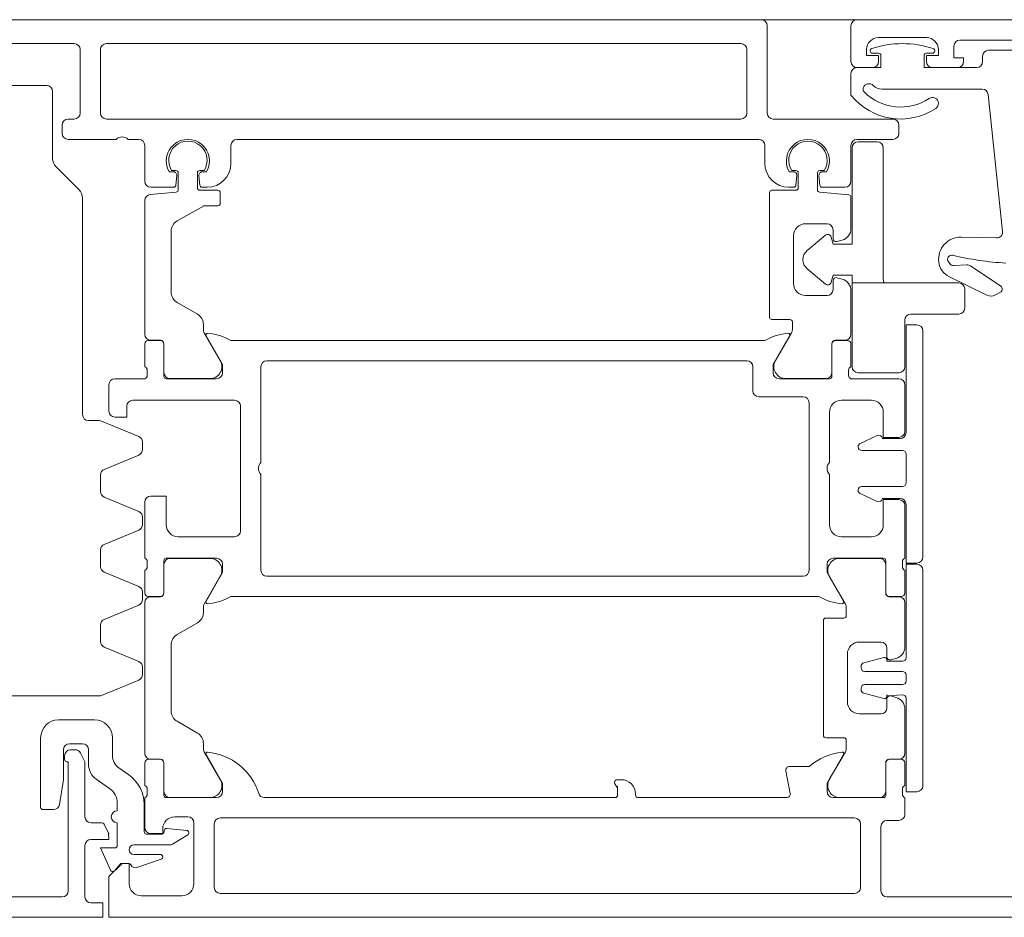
# Model space of a CAD drawing. Header units: centimetres. Extents: x -1737 to 22393, y -8842 to 3838.
# Tile 67 of 167: x 477.23 to 485.46, y 1114.23 to 1121.73. Entities that reach past the tile are written whole.
import ezdxf

# ---------------------------------------------------------------- set-up
doc = ezdxf.new("R2010")
doc.units = ezdxf.units.CM
doc.layers.add('A-DETL-GENF', color=92, linetype='Continuous', lineweight=9)
doc.layers.add('A-DOOR', color=31, linetype='Continuous', lineweight=13)

# ---------------------------------------------------------------- blocks, each defined once
blk = doc.blocks.new('Schueco_FWS_ADS-75-SimplySmart_inw_Family-02 - FWS SI insert unit 90-2429721-3_piętro I __3_90 m_ - stan projektowany')
at = {"layer": 'A-DETL-GENF'}
blk.add_line((76.6, 0.9), (-76.6, 0.9), dxfattribs=at)
at = {"layer": 'A-DOOR'}
for p, q in [((60.95, 0.9), (69.55, 0.9)), ((69.6, 0.85), (69.6, 0.12)), ((70.3, 0.55), (70.3, 0.85)), ((70.35, 0.9), (76.5, 0.9)), ((70.93, 0.75), (70.53, 0.75)), ((63.81, 0.7), (61.81, 0.7)), ((69.38, 0.7), (64.08, 0.7)), ((72.5, 0.73), (71.21, 0.73)), ((63.86, 0.12), (63.86, 0.65)), ((64.03, 0.65), (64.03, 0.12)), ((69.43, 0.12), (69.43, 0.65)), ((70.53, 0.62), (70.48, 0.62)), ((70.98, 0.62), (70.93, 0.62)), ((71.4, 0.55), (71.4, 0.595)), ((71.45, 0.645), (72.3, 0.645)), ((70.48, 0.5), (70.35, 0.5)), ((71.19, 0.5), (70.98, 0.5)), ((70.3, 0.27), (70.3, 0.45)), ((63.18, 0.35), (63.58, 0.35)), ((63.63, 0.3), (63.63, -0.2586)), ((71.3968, 0.32), (70.5571, 0.32)), ((71.5668, -0.8688), (71.4466, 0.2752)), ((63.71, -0.05), (63.71, 0.02)), ((63.76, 0.07), (63.81, 0.07)), ((64.08, 0.07), (69.38, 0.07)), ((69.65, 0.07), (70.65, 0.07)), ((70.7, 0.02), (70.7, -0.05)), ((64.16, -0.1), (63.76, -0.1)), ((64.35, -0.1), (64.26, -0.1)), ((64.4, -0.45), (64.4, -0.15)), ((65.12, -0.15), (65.12, -0.3)), ((69.53, -0.1), (65.17, -0.1)), ((69.58, -0.3), (69.58, -0.15)), ((70.3, -0.15), (70.3, -0.45)), ((70.65, -0.1), (70.35, -0.1)), ((63.6593, -0.3293), (63.8507, -0.5207)), ((64.6041, -0.37), (64.6375, -0.37)), ((64.66, -0.36), (64.6244, -0.36)), ((64.6674, -0.4026), (64.6605, -0.4817)), ((64.68, -0.5217), (64.68, -0.38)), ((64.84, -0.38), (64.84, -0.505)), ((64.8595, -0.4817), (64.8526, -0.4026)), ((64.8956, -0.36), (64.86, -0.36)), ((64.8825, -0.37), (64.9159, -0.37)), ((69.7841, -0.37), (69.8175, -0.37)), ((69.8044, -0.36), (69.84, -0.36)), ((69.8474, -0.4026), (69.8405, -0.4817)), ((69.86, -0.38), (69.86, -0.505)), ((70.02, -0.5217), (70.02, -0.38)), ((70.0395, -0.4817), (70.0326, -0.4026)), ((70.04, -0.36), (70.0756, -0.36)), ((70.0625, -0.37), (70.0959, -0.37)), ((64.4456, -0.5605), (64.6617, -0.5416)), ((64.6405, -0.5), (64.45, -0.5)), ((64.86, -0.525), (65.01, -0.525)), ((64.92, -0.5), (64.8795, -0.5)), ((65.03, -0.545), (65.03, -0.635)), ((69.62, -0.545), (69.62, -1.585)), ((69.84, -0.525), (69.64, -0.525)), ((69.8205, -0.5), (69.78, -0.5)), ((70.2817, -0.5629), (70.0383, -0.5416)), ((70.25, -0.5), (70.0595, -0.5)), ((63.88, -0.5914), (63.88, -2.4)), ((64.4, -1.729), (64.4, -0.6103)), ((70.3, -0.8457), (70.3, -0.5828)), ((69.92, -0.805), (70.1, -0.805)), ((64.62, -0.8686), (64.62, -1.3755)), ((70.15, -0.855), (70.15, -0.93)), ((69.82, -1.305), (69.82, -0.905)), ((70.1815, -0.9541), (70.2259, -0.9422)), ((71.2213, -0.9169), (71.5159, -0.9241)), ((71.1139, -1.1235), (71.1247, -1.1379)), ((71.1588, -1.1538), (71.2689, -1.148)), ((71.2995, -1.1565), (71.5506, -1.3259)), ((70.15, -1.28), (70.15, -1.355)), ((70.2259, -1.2678), (70.1815, -1.2559)), ((71.436, -1.4019), (71.1219, -1.2487)), ((70.3, -1.729), (70.3, -1.3643)), ((71.5479, -1.3772), (71.5061, -1.3995)), ((64.67, -1.4621), (64.84, -1.5602)), ((70.1, -1.405), (69.92, -1.405)), ((69.64, -1.605), (69.79, -1.605)), ((69.81, -1.625), (69.81, -1.6915)), ((64.89, -1.6469), (64.89, -1.6915)), ((64.8967, -1.7165), (65.0309, -1.949)), ((69.8033, -1.7165), (69.6691, -1.949)), ((70.9, -3.59), (70.9, -1.7)), ((64.43, -1.78), (64.529, -1.78)), ((64.53, -1.779), (64.45, -1.779)), ((64.56, -2.049), (64.56, -1.809)), ((65.12, -1.78), (69.58, -1.78)), ((70.14, -2.049), (70.14, -1.809)), ((70.17, -1.779), (70.25, -1.779)), ((70.171, -1.78), (70.27, -1.78)), ((64.4, -2), (64.4, -1.81)), ((64.559, -1.81), (64.559, -2.08)), ((70.141, -2.08), (70.141, -1.81)), ((70.3, -1.81), (70.3, -2)), ((69.43, -1.95), (65.42, -1.95)), ((64.42, -2.0717), (64.42, -2.0283)), ((65.37, -2), (65.37, -2.8)), ((69.48, -2.2), (69.48, -2)), ((70.28, -2.0283), (70.28, -2.0717)), ((64.15, -2.1), (64.4, -2.1)), ((64.579, -2.1), (65, -2.1)), ((64.9443, -2.099), (64.61, -2.099)), ((69.7, -2.1), (70.121, -2.1)), ((69.7557, -2.099), (70.09, -2.099)), ((70.3, -2.1), (70.7, -2.1)), ((64.1, -2.37), (64.1, -2.15)), ((70.75, -2.15), (70.75, -2.54)), ((65.15, -2.28), (64.3, -2.28)), ((69.9, -2.25), (69.53, -2.25)), ((69.95, -3.7), (69.95, -2.3)), ((70.47, -2.28), (70.22, -2.28)), ((65.2, -3.37), (65.2, -2.33)), ((70.12, -2.38), (70.12, -2.8)), ((63.93, -2.45), (64.0201, -2.45)), ((64.0392, -2.4538), (64.3491, -2.5822)), ((64.38, -2.6284), (64.38, -2.6916)), ((70.5194, -2.5739), (70.3773, -2.6402)), ((70.71, -2.6), (70.56, -2.6)), ((70.36, -2.6674), (70.36, -2.67)), ((70.39, -2.7), (70.73, -2.7)), ((64.3491, -2.7378), (64.0609, -2.8572)), ((70.76, -2.73), (70.76, -2.97)), ((64.03, -2.9034), (64.03, -3.0433)), ((65.37, -2.9), (65.37, -3.7)), ((70.12, -2.9), (70.12, -3.32)), ((70.36, -3.03), (70.36, -3.0326)), ((70.73, -3), (70.39, -3)), ((64.0609, -3.0895), (64.3491, -3.2089)), ((70.3773, -3.0598), (70.5194, -3.1261)), ((70.56, -3.1), (70.71, -3.1)), ((64.4, -3.6), (64.4, -3.13)), ((70.75, -3.16), (70.75, -3.6)), ((64.38, -3.2551), (64.38, -3.3182)), ((64.3491, -3.3644), (64.0609, -3.4838)), ((64.68, -3.42), (65.15, -3.42)), ((70.22, -3.42), (70.47, -3.42)), ((64.03, -3.53), (64.03, -3.67)), ((65, -3.6), (64.579, -3.6)), ((64.61, -3.601), (64.9443, -3.601)), ((70.571, -3.6), (70.15, -3.6)), ((70.54, -3.601), (70.2057, -3.601)), ((64.4, -3.89), (64.4, -3.7)), ((64.42, -3.6717), (64.42, -3.6283)), ((64.559, -3.62), (64.559, -3.89)), ((64.56, -3.891), (64.56, -3.651)), ((70.59, -3.891), (70.59, -3.651)), ((70.591, -3.89), (70.591, -3.62)), ((70.73, -3.6283), (70.73, -3.6717)), ((70.75, -3.7), (70.75, -3.89)), ((70.9, -5.5007), (70.9, -3.7007)), ((64.0609, -3.7162), (64.3491, -3.8356)), ((65.0309, -3.751), (64.8967, -3.9835)), ((65.42, -3.75), (69.9, -3.75)), ((70.119, -3.751), (70.2533, -3.9835)), ((64.38, -3.8818), (64.38, -3.9449)), ((64.529, -3.92), (64.43, -3.92)), ((64.45, -3.921), (64.53, -3.921)), ((70.03, -3.92), (65.12, -3.92)), ((70.7, -3.921), (70.62, -3.921)), ((70.72, -3.92), (70.621, -3.92)), ((64.3491, -3.9911), (64.0609, -4.1105)), ((64.4, -5.229), (64.4, -3.971)), ((64.89, -4.0085), (64.89, -4.0531)), ((70.26, -4.0085), (70.26, -4.08)), ((70.75, -4.3407), (70.75, -3.971)), ((70.24, -4.1), (70.09, -4.1)), ((64.03, -4.1567), (64.03, -4.2966)), ((64.84, -4.1398), (64.67, -4.2379)), ((70.07, -4.12), (70.07, -5.08)), ((64.0609, -4.3428), (64.3491, -4.4622)), ((64.62, -4.3245), (64.62, -4.8755)), ((70.37, -4.3), (70.55, -4.3)), ((70.6, -4.35), (70.6, -4.425)), ((70.27, -4.8), (70.27, -4.4)), ((70.574, -4.4285), (70.4065, -4.4734)), ((70.6315, -4.4491), (70.6759, -4.4372)), ((64.38, -4.5084), (64.38, -4.5716)), ((70.3843, -4.5024), (70.3843, -4.5157)), ((70.4143, -4.5457), (70.73, -4.5457)), ((70.76, -4.5757), (70.76, -4.6257)), ((64.3491, -4.6178), (64.0392, -4.7462)), ((70.3843, -4.6857), (70.3843, -4.6989)), ((70.73, -4.6557), (70.4143, -4.6557)), ((64.0201, -4.75), (63.1399, -4.75)), ((70.4065, -4.7279), (70.574, -4.7728)), ((70.6759, -4.7628), (70.6315, -4.7509)), ((70.6, -4.775), (70.6, -4.85)), ((70.55, -4.9), (70.37, -4.9)), ((70.75, -5.229), (70.75, -4.8593)), ((63.68, -4.95), (63.98, -4.95)), ((64.67, -4.9621), (64.84, -5.0602)), ((63.53, -5.68), (63.53, -5.1)), ((64.13, -5.1), (64.13, -5.2494)), ((70.09, -5.1), (70.24, -5.1)), ((63.88, -5.15), (63.77, -5.15)), ((64.89, -5.1469), (64.89, -5.1915)), ((70.26, -5.12), (70.26, -5.1915)), ((63.73, -5.28), (63.73, -5.25)), ((63.78, -5.2), (63.8184, -5.2)), ((63.863, -5.2273), (63.8945, -5.2893)), ((63.93, -5.3219), (63.93, -5.2)), ((64.8967, -5.2165), (65.0309, -5.449)), ((70.2533, -5.2165), (70.119, -5.449)), ((63.9, -5.312), (63.9, -5.76)), ((64.4, -5.5), (64.4, -5.31)), ((64.43, -5.28), (64.529, -5.28)), ((64.53, -5.279), (64.45, -5.279)), ((64.559, -5.31), (64.559, -5.58)), ((64.56, -5.549), (64.56, -5.309)), ((69.7859, -5.34), (69.95, -5.34)), ((70.59, -5.549), (70.59, -5.309)), ((70.591, -5.58), (70.591, -5.31)), ((70.62, -5.279), (70.7, -5.279)), ((70.621, -5.28), (70.72, -5.28)), ((70.75, -5.31), (70.75, -5.5)), ((64.1833, -5.3518), (64.2671, -5.4104)), ((69.7931, -5.5643), (69.7564, -5.3757)), ((64.106, -5.5233), (63.994, -5.4448)), ((68.345, -5.45), (68.38, -5.45)), ((64.42, -5.5717), (64.42, -5.5283)), ((68.5, -5.57), (68.5, -5.58)), ((70.73, -5.5283), (70.73, -5.5717)), ((64.17, -5.71), (64.17, -5.6461)), ((64.395, -5.6562), (64.395, -5.885)), ((64.4, -5.85), (64.4, -5.6)), ((64.579, -5.6), (65, -5.6)), ((64.9443, -5.599), (64.61, -5.599)), ((65.4, -5.6), (68.33, -5.6)), ((68.52, -5.6), (69.7636, -5.6)), ((70.15, -5.6), (70.571, -5.6)), ((70.2057, -5.599), (70.54, -5.599)), ((70.75, -5.6), (70.75, -5.74)), ((63.6374, -5.7), (63.55, -5.7)), ((63.95, -5.81), (64.0419, -5.81)), ((64.17, -6), (64.17, -5.81)), ((64.76, -5.76), (64.65, -5.76)), ((64.81, -6.32), (64.81, -5.81)), ((64.98, -5.82), (64.98, -6.35)), ((70.33, -5.77), (65.03, -5.77)), ((70.38, -6.35), (70.38, -5.82)), ((70.55, -5.84), (70.55, -6.38)), ((70.7, -5.79), (70.6, -5.79)), ((64.415, -5.905), (64.542, -5.905)), ((64.562, -5.885), (64.562, -5.8781)), ((64.5839, -5.8582), (64.75, -5.8742)), ((64.7584, -5.9112), (64.6319, -5.9878)), ((63.9, -6), (63.9, -6.43)), ((64.606, -5.995), (64.31, -5.995)), ((64.31, -6.075), (64.5299, -6.075)), ((64.5363, -6.1139), (64.3328, -6.1836)), ((65.03, -6.4), (70.33, -6.4)), ((61.4, -6.43), (63.71, -6.43)), ((64.37, -6.42), (64.71, -6.42)), ((70.6, -6.43), (71.89, -6.43))]:
    blk.add_line(p, q, dxfattribs=at)
at = {"layer": 'A-DOOR', "flags": 128}
for points in [[(71.16, 0.68), (71.16, 0.58), (71.24, 0.58), (71.24, 0.55)], [(70.35, 0.5), (70.55, 0.5), (70.55, 0.6)], [(70.43, 0.65), (70.43, 0.6), (70.53, 0.6), (70.53, 0.55)], [(70.91, 0.6), (70.91, 0.5), (71.35, 0.5)], [(70.93, 0.55), (70.93, 0.6), (71.03, 0.6), (71.03, 0.65)], [(65.01, -0.655), (64.8954, -0.655), (64.67, -0.782)], [(70.85, -1.65), (70.76, -1.65), (70.76, -2.55)], [(65.05, -2.05), (65.05, -1.98), (64.9118, -1.7407)], [(69.7881, -1.7407), (69.65, -1.98), (69.65, -2.05)], [(64.25, -2.33), (64.25, -2.42), (64.15, -2.42)], [(70.7, -2.59), (70.57, -2.59), (70.57, -2.38)], [(64.45, -3.08), (64.58, -3.08), (64.58, -3.32)], [(70.57, -3.32), (70.57, -3.11), (70.7, -3.11)], [(70.76, -3.15), (70.76, -3.64), (70.85, -3.64)], [(64.9118, -3.9593), (65.05, -3.72), (65.05, -3.65)], [(70.1, -3.65), (70.1, -3.72), (70.2381, -3.9593)], [(70.85, -3.6507), (70.76, -3.6507), (70.76, -4.4307)], [(70.73, -4.4607), (70.6, -4.4607), (70.5989, -4.4444), (70.6, -4.4607)], [(63.95, -6.48), (64.05, -6.48), (64.05, -6.6), (61.1, -6.6), (61.1, -4.65)], [(70.6, -4.7407), (70.5989, -4.757), (70.6, -4.7507), (70.73, -4.7407)], [(70.76, -4.7707), (70.76, -5.5507), (70.85, -5.5507)], [(63.72, -5.2), (63.72, -5.45), (63.6867, -5.6579)], [(65.05, -5.55), (65.05, -5.48), (64.9118, -5.2407)], [(70.2381, -5.2407), (70.1, -5.48), (70.1, -5.55)], [(63.76, -6.38), (63.76, -5.3), (63.75, -5.3)], [(68.35, -5.58), (68.35, -5.5183), (68.3309, -5.4909), (68.325, -5.47)], [(64.0597, -5.8209), (64.0978, -5.8957), (64.1, -5.95), (63.95, -5.95)], [(64.55, -5.86), (64.55, -5.9), (64.45, -5.9)], [(64.1124, -6.2064), (64.03, -6.02), (64.15, -6.02)], [(72.75, -6.6), (64.1, -6.6), (64.1, -6.26), (64.21, -6.15), (64.27, -6.15), (64.27, -6.32)], [(64.265, -6.15), (64.2, -6.15), (64.1457, -6.2116)]]:
    blk.add_lwpolyline(points, dxfattribs=at)
for points in [[(70.36, -0.12), (70.52, -0.12)], [(70.1342, -0.9159), (70.15, -0.975), (70.31, -0.975), (70.31, -0.17), (70.31, -0.975), (70.15, -0.975)], [(70.57, -0.17), (70.57, -1.27)], [(69.9337, -1.0284), (70.0859, -0.9007)], [(70.0859, -1.3093), (69.9337, -1.1816)], [(70.58, -1.3), (70.31, -1.3), (70.31, -1.235), (70.15, -1.235), (70.1342, -1.2941), (70.15, -1.235), (70.31, -1.235), (70.31, -1.3)], [(71.2, -1.3), (70.31, -1.3), (70.31, -2), (70.31, -1.3)], [(71.25, -1.51), (71.25, -1.35)], [(70.8, -1.56), (71.2, -1.56)], [(70.75, -2), (70.75, -1.61)], [(70.36, -2.05), (70.7, -2.05)]]:
    blk.add_lwpolyline(points, close=True, dxfattribs=at)
at = {"layer": 'A-DOOR'}
for centre, radius, start, end in [((69.55, 0.85), 0.05, 360, 90), ((70.35, 0.85), 0.05, 90, 180), ((70.53, 0.65), 0.1, 90, 180), ((70.93, 0.65), 0.1, 360, 90), ((63.81, 0.65), 0.05, 360, 90), ((64.08, 0.65), 0.05, 90, 180), ((69.38, 0.65), 0.05, 360, 90), ((70.48, 0.64), 0.02, 108.18055, 270), ((70.73, -0.1213), 0.8213, 71.81945, 108.18055), ((70.98, 0.64), 0.02, 270, 71.81945), ((71.21, 0.68), 0.05, 90, 180), ((70.53, 0.6), 0.02, 360, 90), ((70.93, 0.6), 0.02, 90, 180), ((71.45, 0.595), 0.05, 90, 180), ((70.35, 0.55), 0.05, 180, 270), ((70.35, 0.45), 0.05, 90, 180), ((70.48, 0.55), 0.05, 270, 360), ((70.98, 0.55), 0.05, 180, 270), ((71.19, 0.55), 0.05, 270, 360), ((71.35, 0.55), 0.05, 270, 0), ((63.58, 0.3), 0.05, 360, 90), ((70.4348, 0.3199), 0.0341, 161.96421, 225.0141), ((70.45, 0.315), 0.05, 44.427, 161.96421), ((70.5571, 0.42), 0.1, 224.427, 270), ((70.7147, 0.5999), 0.5299, 218.50538, 303.56001), ((70.7147, 0.5999), 0.4299, 225.0141, 303.56001), ((70.98, 0.2), 0.05, 303.56001, 123.56001), ((71.3968, 0.27), 0.05, 6, 90), ((63.81, 0.12), 0.05, 270, 360), ((64.08, 0.12), 0.05, 180, 270), ((69.38, 0.12), 0.05, 270, 360), ((69.65, 0.12), 0.05, 180, 270), ((63.76, 0.02), 0.05, 90, 180), ((70.65, 0.02), 0.05, 0, 90), ((63.76, -0.05), 0.05, 180, 270), ((64.21, -0.1525), 0.0725, 46.39718, 133.60282), ((70.65, -0.05), 0.05, 270, 360), ((64.35, -0.15), 0.05, 360, 90), ((64.76, -0.28), 0.18, 330, 210), ((64.76, -0.275), 0.16, 327.91005, 212.08995), ((65.17, -0.15), 0.05, 90, 180), ((69.53, -0.15), 0.05, 0, 90), ((69.94, -0.28), 0.18, 330, 210), ((69.94, -0.275), 0.16, 327.91535, 212.08465), ((70.35, -0.15), 0.05, 90, 180), ((70.36, -0.17), 0.05, 90, 180), ((70.36, -0.17), 0.05, 90, 180), ((70.52, -0.17), 0.05, 0, 90), ((70.52, -0.17), 0.05, 0, 90), ((63.73, -0.2586), 0.1, 180, 225), ((64.92, -0.3), 0.2, 270, 360), ((69.78, -0.3), 0.2, 180, 270), ((64.6375, -0.4), 0.03, 355, 90), ((64.66, -0.38), 0.02, 360, 90), ((64.86, -0.38), 0.02, 90, 180), ((64.8825, -0.4), 0.03, 90, 185), ((69.8175, -0.4), 0.03, 355, 90), ((69.84, -0.38), 0.02, 360, 90), ((70.04, -0.38), 0.02, 90, 180), ((70.0625, -0.4), 0.03, 90, 185), ((64.45, -0.45), 0.05, 180, 270), ((64.6405, -0.48), 0.02, 270, 355), ((64.8795, -0.48), 0.02, 185, 270), ((69.8205, -0.48), 0.02, 270, 355), ((70.0595, -0.48), 0.02, 185, 270), ((70.25, -0.45), 0.05, 270, 360), ((63.78, -0.5914), 0.1, 0, 45), ((64.45, -0.6103), 0.05, 95, 180), ((64.66, -0.5217), 0.02, 275, 360), ((64.86, -0.505), 0.02, 180, 270), ((65.01, -0.545), 0.02, 360, 90), ((69.64, -0.545), 0.02, 90, 180), ((69.84, -0.505), 0.02, 270, 0), ((70.04, -0.5217), 0.02, 180, 265), ((70.28, -0.5828), 0.02, 360, 85), ((64.8954, -0.675), 0.02, 90, 120), ((65.01, -0.635), 0.02, 270, 360), ((64.72, -0.8686), 0.1, 120, 180), ((69.92, -0.905), 0.1, 90, 180), ((70.1, -0.855), 0.05, 360, 90), ((70.1052, -0.9237), 0.03, 15, 130), ((70.1052, -0.9237), 0.03, 15, 130), ((70.2, -0.8457), 0.1, 285, 360), ((71.5171, -0.8741), 0.05, 268.60815, 6), ((70.175, -0.93), 0.025, 180, 285), ((71.2168, -1.1018), 0.185, 88.60815, 187.06664), ((69.998, -1.105), 0.1, 130, 230), ((69.998, -1.105), 0.1, 130, 230), ((71.1418, -1.1024), 0.035, 76.46904, 217), ((71.7349, 1.3622), 2.5, 256.46904, 266.78372), ((71.192, -1.1049), 0.16, 187.06664, 244), ((71.1567, -1.1138), 0.04, 217, 273), ((71.2715, -1.198), 0.05, 56, 93), ((69.92, -1.305), 0.1, 180, 270), ((70.1052, -1.2863), 0.03, 230, 345), ((70.1052, -1.2863), 0.03, 230, 345), ((70.175, -1.28), 0.025, 75, 180), ((70.2, -1.3643), 0.1, 360, 75), ((70.62, -1.27), 0.05, 180, 216.8699), ((70.62, -1.27), 0.05, 180, 216.8699), ((71.2, -1.35), 0.05, 360, 90), ((71.2, -1.35), 0.05, 360, 90), ((64.72, -1.3755), 0.1, 180, 240), ((70.1, -1.355), 0.05, 270, 360), ((71.5338, -1.3508), 0.03, 298, 56), ((71.4685, -1.3288), 0.08, 246, 298), ((64.79, -1.6469), 0.1, 360, 60), ((70.8, -1.61), 0.05, 90, 180), ((70.8, -1.61), 0.05, 90, 180), ((71.2, -1.51), 0.05, 270, 360), ((71.2, -1.51), 0.05, 270, 360), ((69.64, -1.585), 0.02, 180, 270), ((69.79, -1.625), 0.02, 0, 90), ((64.94, -1.6915), 0.05, 180, 210), ((64.9238, -1.7338), 0.0138, 84.67141, 210), ((64.8787, -2.2179), 0.5, 61.13954, 84.67141), ((69.8213, -2.2179), 0.5, 95.32859, 118.86046), ((69.7762, -1.7338), 0.0138, 330, 95.32859), ((69.76, -1.6915), 0.05, 330, 360), ((70.85, -1.7), 0.05, 360, 90), ((64.45, -1.729), 0.05, 180, 270), ((64.43, -1.81), 0.03, 90, 180), ((64.529, -1.81), 0.03, 360, 90), ((64.53, -1.809), 0.03, 360, 90), ((70.17, -1.809), 0.03, 90, 180), ((70.171, -1.81), 0.03, 90, 180), ((70.25, -1.729), 0.05, 270, 360), ((70.27, -1.81), 0.03, 0, 90), ((64.9443, -1.999), 0.1, 270, 30), ((65.42, -2), 0.05, 90, 180), ((69.43, -2), 0.05, 0, 90), ((69.7557, -1.999), 0.1, 150, 270), ((64.39, -2.0283), 0.03, 360, 70.52878), ((64.61, -2.049), 0.05, 180, 270), ((65, -2.05), 0.05, 270, 0), ((69.7, -2.05), 0.05, 180, 270), ((70.09, -2.049), 0.05, 270, 360), ((70.31, -2.0283), 0.03, 109.47122, 180), ((70.36, -2), 0.05, 180, 270), ((70.36, -2), 0.05, 180, 270), ((70.7, -2), 0.05, 270, 0), ((70.7, -2), 0.05, 270, 360), ((64.15, -2.15), 0.05, 90, 180), ((64.39, -2.0717), 0.03, 289.47122, 360), ((64.579, -2.08), 0.02, 180, 270), ((70.121, -2.08), 0.02, 270, 0), ((70.31, -2.0717), 0.03, 180, 250.52878), ((70.7, -2.15), 0.05, 0, 90), ((69.53, -2.2), 0.05, 180, 270), ((64.3, -2.33), 0.05, 90, 180), ((65.15, -2.33), 0.05, 0, 90), ((69.9, -2.3), 0.05, 0, 90), ((70.22, -2.38), 0.1, 90, 180), ((70.47, -2.38), 0.1, 360, 90), ((64.15, -2.37), 0.05, 180, 270), ((63.93, -2.4), 0.05, 180, 270), ((64.0201, -2.5), 0.05, 67.5, 90), ((70.7, -2.54), 0.05, 270, 360), ((70.71, -2.55), 0.05, 270, 360), ((64.33, -2.6284), 0.05, 0, 67.5), ((70.5321, -2.6011), 0.03, 21.71176, 115), ((64.33, -2.6916), 0.05, 292.5, 0), ((70.39, -2.6674), 0.03, 115, 180), ((70.39, -2.67), 0.03, 180, 270), ((70.73, -2.73), 0.03, 0, 90), ((64.08, -2.9034), 0.05, 112.5, 180), ((65.4225, -2.85), 0.0725, 136.39718, 223.60282), ((70.1725, -2.85), 0.0725, 136.39718, 223.60282), ((64.08, -3.0433), 0.05, 180, 247.5), ((70.39, -3.03), 0.03, 90, 180), ((70.39, -3.0326), 0.03, 180, 245), ((70.73, -2.97), 0.03, 270, 360), ((64.45, -3.13), 0.05, 90, 180), ((70.5321, -3.0989), 0.03, 245, 338.28824), ((70.7, -3.16), 0.05, 0, 90), ((70.71, -3.15), 0.05, 0, 90), ((64.33, -3.2551), 0.05, 0, 67.5), ((64.33, -3.3182), 0.05, 292.5, 0), ((64.68, -3.32), 0.1, 180, 270), ((65.15, -3.37), 0.05, 270, 0), ((70.22, -3.32), 0.1, 180, 270), ((70.47, -3.32), 0.1, 270, 360), ((64.08, -3.53), 0.05, 112.5, 180), ((64.39, -3.6283), 0.03, 0, 70.52878), ((64.579, -3.62), 0.02, 90, 180), ((64.61, -3.651), 0.05, 90, 180), ((64.9443, -3.701), 0.1, 330, 90), ((65, -3.65), 0.05, 0, 90), ((70.15, -3.65), 0.05, 90, 180), ((70.2057, -3.701), 0.1, 90, 210), ((70.54, -3.651), 0.05, 360, 90), ((70.571, -3.62), 0.02, 0, 90), ((70.76, -3.6283), 0.03, 109.47122, 180), ((70.85, -3.59), 0.05, 270, 360), ((64.08, -3.67), 0.05, 180, 247.5), ((64.39, -3.6717), 0.03, 289.47122, 360), ((65.42, -3.7), 0.05, 180, 270), ((69.9, -3.7), 0.05, 270, 360), ((70.76, -3.6717), 0.03, 180, 250.52878), ((70.85, -3.7007), 0.05, 0, 90), ((64.33, -3.8818), 0.05, 0, 67.5), ((64.33, -3.9449), 0.05, 292.5, 0), ((64.43, -3.89), 0.03, 180, 270), ((64.45, -3.971), 0.05, 90, 180), ((64.529, -3.89), 0.03, 270, 0), ((64.53, -3.891), 0.03, 270, 0), ((64.8787, -3.4821), 0.5, 275.32859, 298.86046), ((70.2713, -3.4821), 0.5, 241.13954, 264.67141), ((70.62, -3.891), 0.03, 180, 270), ((70.621, -3.89), 0.03, 180, 270), ((70.7, -3.971), 0.05, 0, 90), ((70.72, -3.89), 0.03, 270, 0), ((64.94, -4.0085), 0.05, 150, 180), ((64.9238, -3.9662), 0.0138, 150, 275.32859), ((70.2262, -3.9662), 0.0138, 264.67141, 30), ((70.21, -4.0085), 0.05, 0, 30), ((64.08, -4.1567), 0.05, 112.5, 180), ((64.79, -4.0531), 0.1, 300, 0), ((70.09, -4.12), 0.02, 90, 180), ((70.24, -4.08), 0.02, 270, 0), ((64.72, -4.3245), 0.1, 120, 180), ((64.08, -4.2966), 0.05, 180, 247.5), ((70.37, -4.4), 0.1, 90, 180), ((70.55, -4.35), 0.05, 0, 90), ((70.65, -4.3407), 0.1, 285, 0), ((70.5792, -4.4478), 0.02, 10, 105), ((70.625, -4.425), 0.025, 180, 285), ((70.73, -4.4307), 0.03, 270, 0), ((64.33, -4.5084), 0.05, 0, 67.5), ((70.4143, -4.5024), 0.03, 105, 180), ((70.4143, -4.5157), 0.03, 180, 270), ((64.33, -4.5716), 0.05, 292.5, 0), ((70.73, -4.5757), 0.03, 0, 90), ((70.4143, -4.6857), 0.03, 90, 180), ((70.73, -4.6257), 0.03, 270, 0), ((64.0201, -4.7), 0.05, 270, 292.5), ((70.4143, -4.6989), 0.03, 180, 255), ((70.5792, -4.7535), 0.02, 255, 350), ((70.625, -4.775), 0.025, 75, 180), ((70.65, -4.8593), 0.1, 360, 75), ((70.73, -4.7707), 0.03, 0, 90), ((70.37, -4.8), 0.1, 180, 270), ((70.55, -4.85), 0.05, 270, 0), ((64.72, -4.8755), 0.1, 180, 240), ((63.68, -5.1), 0.15, 90, 180), ((63.98, -5.1), 0.15, 360, 90), ((64.79, -5.1469), 0.1, 0, 60), ((70.09, -5.08), 0.02, 180, 270), ((70.24, -5.12), 0.02, 0, 90), ((63.77, -5.2), 0.05, 90, 180), ((63.88, -5.2), 0.05, 0, 90), ((63.78, -5.25), 0.05, 90, 180), ((63.8184, -5.25), 0.05, 27, 90), ((64.255, -5.2494), 0.125, 180, 235), ((64.45, -5.229), 0.05, 180, 270), ((64.94, -5.1915), 0.05, 180, 210), ((64.9238, -5.2338), 0.0138, 84.37742, 210), ((64.8762, -5.7177), 0.5, 17.74842, 84.37742), ((70.2782, -5.7172), 0.5, 96.14068, 131.02522), ((70.2262, -5.2338), 0.0138, 330, 96.14068), ((70.21, -5.1915), 0.05, 330, 0), ((70.7, -5.229), 0.05, 270, 0), ((63.75, -5.28), 0.02, 180, 270), ((63.85, -5.312), 0.05, 0, 27), ((64.08, -5.3219), 0.15, 180, 235), ((64.43, -5.31), 0.03, 90, 180), ((64.529, -5.31), 0.03, 0, 90), ((64.53, -5.309), 0.03, 360, 90), ((69.7859, -5.37), 0.03, 90, 191), ((70.62, -5.309), 0.03, 90, 180), ((70.621, -5.31), 0.03, 90, 180), ((70.72, -5.31), 0.03, 0, 90), ((64.095, -5.6562), 0.3, 360, 55), ((64.39, -5.5283), 0.03, 0, 70.52878), ((64.9443, -5.499), 0.1, 270, 30), ((68.345, -5.47), 0.02, 90, 180), ((68.345, -5.4767), 0.02, 180, 225), ((68.33, -5.5183), 0.02, 360, 45), ((68.38, -5.57), 0.12, 360, 90), ((70.2057, -5.499), 0.1, 150, 270), ((70.76, -5.5283), 0.03, 109.47122, 180), ((70.85, -5.5007), 0.05, 270, 0), ((64.02, -5.6461), 0.15, 360, 55), ((64.39, -5.5717), 0.03, 289.47122, 0), ((64.579, -5.58), 0.02, 180, 270), ((64.61, -5.549), 0.05, 180, 270), ((65, -5.55), 0.05, 270, 0), ((65.4, -5.55), 0.05, 197.74842, 270), ((68.33, -5.58), 0.02, 270, 0), ((68.52, -5.58), 0.02, 180, 270), ((69.7636, -5.57), 0.03, 270, 11), ((70.15, -5.55), 0.05, 180, 270), ((70.54, -5.549), 0.05, 270, 0), ((70.571, -5.58), 0.02, 270, 0), ((70.76, -5.5717), 0.03, 180, 250.52878), ((63.6374, -5.65), 0.05, 270, 350.90972), ((63.55, -5.68), 0.02, 180, 270), ((64.17, -5.76), 0.05, 90, 270), ((70.7, -5.74), 0.05, 270, 0), ((63.95, -5.76), 0.05, 180, 270), ((64.0419, -5.83), 0.02, 27, 90), ((64.65, -5.86), 0.1, 90, 180), ((64.76, -5.81), 0.05, 0, 90), ((65.03, -5.82), 0.05, 90, 180), ((70.33, -5.82), 0.05, 0, 90), ((70.6, -5.84), 0.05, 90, 180), ((64.08, -5.9048), 0.02, 0, 27), ((64.415, -5.885), 0.02, 180, 270), ((64.45, -5.85), 0.05, 180, 270), ((64.542, -5.885), 0.02, 270, 0), ((64.582, -5.8781), 0.02, 84.5, 180), ((64.748, -5.8941), 0.02, 301.18497, 84.5), ((63.95, -6), 0.05, 90, 180), ((64.15, -6), 0.02, 270, 0), ((64.31, -6.035), 0.04, 90, 270), ((64.606, -5.945), 0.05, 270, 301.18497), ((64.5299, -6.095), 0.02, 288.90458, 90), ((64.265, -6.17), 0.02, 23.81736, 90), ((64.3199, -6.1458), 0.04, 203.81736, 288.90458), ((64.1307, -6.1983), 0.02, 203.83874, 318.57633), ((64.37, -6.32), 0.1, 180, 270), ((64.71, -6.32), 0.1, 270, 0), ((63.71, -6.38), 0.05, 270, 0), ((65.03, -6.35), 0.05, 180, 270), ((70.33, -6.35), 0.05, 270, 0), ((70.6, -6.38), 0.05, 180, 270), ((63.95, -6.43), 0.05, 180, 270)]:
    blk.add_arc(centre, radius, start, end, dxfattribs=at)

msp = doc.modelspace()

# ---------------------------------------------------------------- block references
at = {"layer": 'A-DOOR'}
msp.add_blockref('Schueco_FWS_ADS-75-SimplySmart_inw_Family-02 - FWS SI insert unit 90-2429721-3_piętro I __3_90 m_ - stan projektowany', (413.8768, 1120.8256), dxfattribs=at)

doc.saveas('drawing.dxf')
